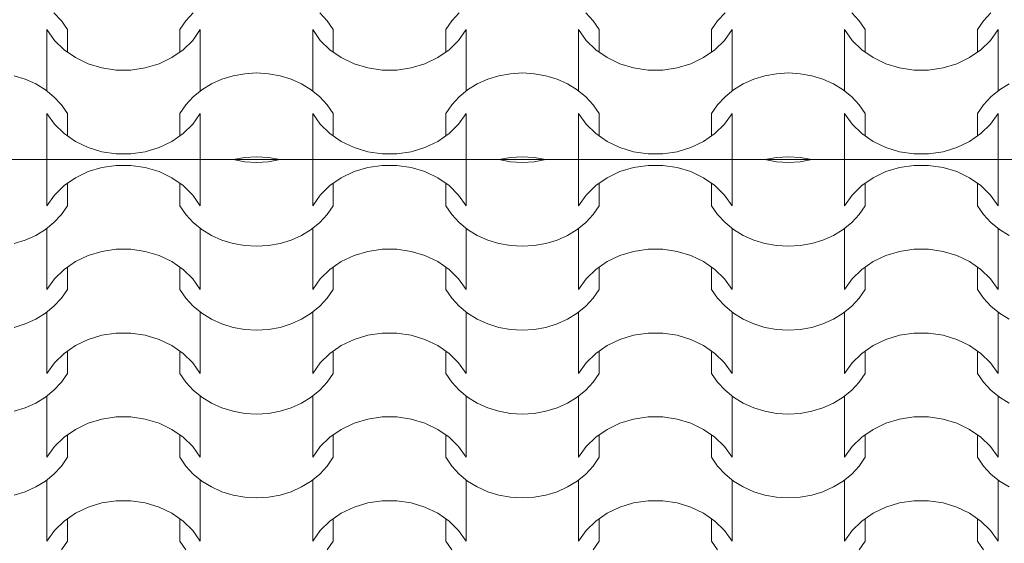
# Model space of a CAD drawing. Extents: x -631805 to -376315, y -40155 to 84873.
# Tile 246 of 256: x -487481 to -485976, y 68446 to 69245. Entities that reach past the tile are written whole.
import ezdxf

# ---------------------------------------------------------------- set-up
doc = ezdxf.new("R2010")
doc.units = 0
doc.header["$MEASUREMENT"] = 0
doc.linetypes.add('Dashed', pattern=[564.444447, 282.222223, -282.222223])
doc.layers.add('arch wypelnienia_Nr_Pióra__102', color=252, linetype='Continuous', lineweight=9)
doc.layers.add('INWENT.ŚCIANY_Nr_Pióra__21', color=252, linetype='Continuous', lineweight=9)

# ---------------------------------------------------------------- blocks, each defined once
blk = doc.blocks.new('*X879')
at = {"layer": 'arch wypelnienia_Nr_Pióra__102', "linetype": 'Continuous'}
for p, q in [((-489137.8, 133504.5), (-489137.8, 133434.2)), ((-489137.8, 133504.5), (-489137.8, 133453.3)), ((-489074.7, 133486.2), (-489053.7, 133492.6)), ((-489053.7, 133492.6), (-489031.7, 133495.8)), ((-489031.7, 133495.8), (-489020.5, 133495.8)), ((-489020.5, 133495.8), (-489009.3, 133495.8)), ((-489009.3, 133495.8), (-488987.3, 133492.6)), ((-488987.3, 133492.6), (-488966.3, 133486.2)), ((-488903.2, 133504.5), (-488903.2, 133434.2)), ((-488903.2, 133504.5), (-488903.2, 133453.3)), ((-488835.4, 133501.3), (-488853.2, 133504.5)), ((-488853.2, 133504.5), (-488853.2, 133504.5)), ((-488817.3, 133500.2), (-488835.4, 133501.3)), ((-488799.2, 133501.3), (-488817.3, 133500.2)), ((-488781.4, 133504.5), (-488799.2, 133501.3)), ((-488781.4, 133504.5), (-488781.4, 133504.5)), ((-488731.4, 133504.5), (-488731.4, 133434.2)), ((-488731.4, 133504.5), (-488731.4, 133453.3)), ((-488668.3, 133486.2), (-488647.3, 133492.6)), ((-488647.3, 133492.6), (-488625.3, 133495.8)), ((-488625.3, 133495.8), (-488614.1, 133495.8)), ((-488614.1, 133495.8), (-488602.9, 133495.8)), ((-488602.9, 133495.8), (-488580.9, 133492.6)), ((-488580.9, 133492.6), (-488559.9, 133486.2)), ((-488496.8, 133504.5), (-488496.8, 133434.2)), ((-488496.8, 133504.5), (-488496.8, 133453.3)), ((-488429, 133501.3), (-488446.8, 133504.5)), ((-488446.8, 133504.5), (-488446.8, 133504.5)), ((-488410.9, 133500.2), (-488429, 133501.3)), ((-488392.8, 133501.3), (-488410.9, 133500.2)), ((-488375, 133504.5), (-488392.8, 133501.3)), ((-488375, 133504.5), (-488375, 133504.5)), ((-488325, 133504.5), (-488325, 133434.2)), ((-488325, 133504.5), (-488325, 133453.3)), ((-488261.9, 133486.2), (-488240.9, 133492.6)), ((-488240.9, 133492.6), (-488218.9, 133495.8)), ((-488218.9, 133495.8), (-488207.7, 133495.8)), ((-488207.7, 133495.8), (-488196.5, 133495.8)), ((-488196.5, 133495.8), (-488174.5, 133492.6)), ((-488174.5, 133492.6), (-488153.5, 133486.2)), ((-488090.4, 133504.5), (-488090.4, 133434.2)), ((-488090.4, 133504.5), (-488090.4, 133453.3)), ((-488022.6, 133501.3), (-488040.4, 133504.5)), ((-488040.4, 133504.5), (-488040.4, 133504.5)), ((-488004.5, 133500.2), (-488022.6, 133501.3)), ((-487986.4, 133501.3), (-488004.5, 133500.2)), ((-487968.6, 133504.5), (-487986.4, 133501.3)), ((-487968.6, 133504.5), (-487968.6, 133504.5)), ((-487918.6, 133504.5), (-487918.6, 133434.2)), ((-487918.6, 133504.5), (-487918.6, 133453.3)), ((-487855.5, 133486.2), (-487834.5, 133492.6)), ((-487834.5, 133492.6), (-487812.5, 133495.8)), ((-487812.5, 133495.8), (-487801.3, 133495.8)), ((-487801.3, 133495.8), (-487790.1, 133495.8)), ((-487790.1, 133495.8), (-487768.1, 133492.6)), ((-487768.1, 133492.6), (-487747.1, 133486.2)), ((-487684, 133504.5), (-487684, 133434.2)), ((-487684, 133504.5), (-487684, 133453.3)), ((-489094.2, 133476.8), (-489074.7, 133486.2)), ((-488966.3, 133486.2), (-488946.8, 133476.8)), ((-488687.8, 133476.8), (-488668.3, 133486.2)), ((-488559.9, 133486.2), (-488540.4, 133476.8)), ((-488281.4, 133476.8), (-488261.9, 133486.2)), ((-488153.5, 133486.2), (-488134, 133476.8)), ((-487875, 133476.8), (-487855.5, 133486.2)), ((-487747.1, 133486.2), (-487727.6, 133476.8)), ((-489126.2, 133450.5), (-489111.5, 133464.8)), ((-489111.5, 133464.8), (-489094.2, 133476.8)), ((-489106.4, 133468.4), (-489106.4, 133434.2)), ((-488946.8, 133476.8), (-488929.5, 133464.8)), ((-488934.6, 133468.4), (-488934.6, 133434.2)), ((-488929.5, 133464.8), (-488914.8, 133450.5)), ((-488719.8, 133450.5), (-488705.1, 133464.8)), ((-488705.1, 133464.8), (-488687.8, 133476.8)), ((-488700, 133468.4), (-488700, 133434.2)), ((-488540.4, 133476.8), (-488523.1, 133464.8)), ((-488528.2, 133468.4), (-488528.2, 133434.2)), ((-488523.1, 133464.8), (-488508.4, 133450.5)), ((-488313.4, 133450.5), (-488298.7, 133464.8)), ((-488298.7, 133464.8), (-488281.4, 133476.8)), ((-488293.6, 133468.4), (-488293.6, 133434.2)), ((-488134, 133476.8), (-488116.7, 133464.8)), ((-488121.8, 133468.4), (-488121.8, 133434.2)), ((-488116.7, 133464.8), (-488102, 133450.5)), ((-487907, 133450.5), (-487892.3, 133464.8)), ((-487892.3, 133464.8), (-487875, 133476.8)), ((-487887.2, 133468.4), (-487887.2, 133434.2)), ((-487727.6, 133476.8), (-487710.3, 133464.8)), ((-487715.4, 133468.4), (-487715.4, 133434.2)), ((-487710.3, 133464.8), (-487695.6, 133450.5)), ((-489137.8, 133434.2), (-489126.2, 133450.5)), ((-488914.8, 133450.5), (-488903.2, 133434.2)), ((-488731.4, 133434.2), (-488719.8, 133450.5)), ((-488508.4, 133450.5), (-488496.8, 133434.2)), ((-488325, 133434.2), (-488313.4, 133450.5)), ((-488102, 133450.5), (-488090.4, 133434.2)), ((-487918.6, 133434.2), (-487907, 133450.5)), ((-487695.6, 133450.5), (-487684, 133434.2)), ((-489106.4, 133434.2), (-489115.6, 133420.8)), ((-488925.4, 133420.8), (-488934.6, 133434.2)), ((-488700, 133434.2), (-488709.2, 133420.8)), ((-488519, 133420.8), (-488528.2, 133434.2)), ((-488293.6, 133434.2), (-488302.8, 133420.8)), ((-488112.6, 133420.8), (-488121.8, 133434.2)), ((-487887.2, 133434.2), (-487896.4, 133420.8)), ((-487706.2, 133420.8), (-487715.4, 133434.2)), ((-489115.6, 133420.8), (-489126.9, 133408.7)), ((-488914.1, 133408.7), (-488925.4, 133420.8)), ((-488709.2, 133420.8), (-488720.5, 133408.7)), ((-488507.7, 133408.7), (-488519, 133420.8)), ((-488302.8, 133420.8), (-488314.1, 133408.7)), ((-488101.3, 133408.7), (-488112.6, 133420.8)), ((-487896.4, 133420.8), (-487907.7, 133408.7)), ((-487694.9, 133408.7), (-487706.2, 133420.8)), ((-489126.9, 133408.7), (-489140, 133398)), ((-488901, 133398), (-488914.1, 133408.7)), ((-488720.5, 133408.7), (-488733.6, 133398)), ((-488494.6, 133398), (-488507.7, 133408.7)), ((-488314.1, 133408.7), (-488327.2, 133398)), ((-488088.2, 133398), (-488101.3, 133408.7)), ((-487907.7, 133408.7), (-487920.8, 133398)), ((-487681.8, 133398), (-487694.9, 133408.7)), ((-489154.7, 133388.9), (-489170.8, 133381.7)), ((-489140, 133398), (-489154.7, 133388.9)), ((-489137.8, 133399.6), (-489137.8, 133325.2)), ((-488903.2, 133399.6), (-488903.2, 133325.2)), ((-488886.3, 133388.9), (-488901, 133398)), ((-488870.2, 133381.7), (-488886.3, 133388.9)), ((-488748.3, 133388.9), (-488764.4, 133381.7)), ((-488733.6, 133398), (-488748.3, 133388.9)), ((-488731.4, 133399.6), (-488731.4, 133325.2)), ((-488496.8, 133399.6), (-488496.8, 133325.2)), ((-488479.9, 133388.9), (-488494.6, 133398)), ((-488463.8, 133381.7), (-488479.9, 133388.9)), ((-488341.9, 133388.9), (-488358, 133381.7)), ((-488327.2, 133398), (-488341.9, 133388.9)), ((-488325, 133399.6), (-488325, 133325.2)), ((-488090.4, 133399.6), (-488090.4, 133325.2)), ((-488073.5, 133388.9), (-488088.2, 133398)), ((-488057.4, 133381.7), (-488073.5, 133388.9)), ((-487935.5, 133388.9), (-487951.6, 133381.7)), ((-487920.8, 133398), (-487935.5, 133388.9)), ((-487918.6, 133399.6), (-487918.6, 133325.2)), ((-487684, 133399.6), (-487684, 133325.2)), ((-487667.1, 133388.9), (-487681.8, 133398)), ((-489170.8, 133381.7), (-489187.8, 133376.5)), ((-489137.8, 133380.5), (-489137.8, 133306.1)), ((-488903.2, 133380.5), (-488903.2, 133306.1)), ((-488853.2, 133376.5), (-488870.2, 133381.7)), ((-488835.4, 133373.3), (-488853.2, 133376.5)), ((-488817.3, 133372.2), (-488835.4, 133373.3)), ((-488799.2, 133373.3), (-488817.3, 133372.2)), ((-488781.4, 133376.5), (-488799.2, 133373.3)), ((-488764.4, 133381.7), (-488781.4, 133376.5)), ((-488731.4, 133380.5), (-488731.4, 133306.1)), ((-488496.8, 133380.5), (-488496.8, 133306.1)), ((-488446.8, 133376.5), (-488463.8, 133381.7)), ((-488429, 133373.3), (-488446.8, 133376.5)), ((-488410.9, 133372.2), (-488429, 133373.3)), ((-488392.8, 133373.3), (-488410.9, 133372.2)), ((-488375, 133376.5), (-488392.8, 133373.3)), ((-488358, 133381.7), (-488375, 133376.5)), ((-488325, 133380.5), (-488325, 133306.1)), ((-488090.4, 133380.5), (-488090.4, 133306.1)), ((-488040.4, 133376.5), (-488057.4, 133381.7)), ((-488022.6, 133373.3), (-488040.4, 133376.5)), ((-488004.5, 133372.2), (-488022.6, 133373.3)), ((-487986.4, 133373.3), (-488004.5, 133372.2)), ((-487968.6, 133376.5), (-487986.4, 133373.3)), ((-487951.6, 133381.7), (-487968.6, 133376.5)), ((-487918.6, 133380.5), (-487918.6, 133306.1)), ((-487684, 133380.5), (-487684, 133306.1)), ((-489094.2, 133348.8), (-489074.7, 133358.1)), ((-489074.7, 133358.1), (-489053.7, 133364.5)), ((-489053.7, 133364.5), (-489031.7, 133367.7)), ((-489031.7, 133367.7), (-489020.5, 133367.7)), ((-489020.5, 133367.7), (-489009.3, 133367.7)), ((-489009.3, 133367.7), (-488987.3, 133364.5)), ((-488987.3, 133364.5), (-488966.3, 133358.1)), ((-488966.3, 133358.1), (-488946.8, 133348.8)), ((-488687.8, 133348.8), (-488668.3, 133358.1)), ((-488668.3, 133358.1), (-488647.3, 133364.5)), ((-488647.3, 133364.5), (-488625.3, 133367.7)), ((-488625.3, 133367.7), (-488614.1, 133367.7)), ((-488614.1, 133367.7), (-488602.9, 133367.7)), ((-488602.9, 133367.7), (-488580.9, 133364.5)), ((-488580.9, 133364.5), (-488559.9, 133358.1)), ((-488559.9, 133358.1), (-488540.4, 133348.8)), ((-488281.4, 133348.8), (-488261.9, 133358.1)), ((-488261.9, 133358.1), (-488240.9, 133364.5)), ((-488240.9, 133364.5), (-488218.9, 133367.7)), ((-488218.9, 133367.7), (-488207.7, 133367.7)), ((-488207.7, 133367.7), (-488196.5, 133367.7)), ((-488196.5, 133367.7), (-488174.5, 133364.5)), ((-488174.5, 133364.5), (-488153.5, 133358.1)), ((-488153.5, 133358.1), (-488134, 133348.8)), ((-487875, 133348.8), (-487855.5, 133358.1)), ((-487855.5, 133358.1), (-487834.5, 133364.5)), ((-487834.5, 133364.5), (-487812.5, 133367.7)), ((-487812.5, 133367.7), (-487801.3, 133367.7)), ((-487801.3, 133367.7), (-487790.1, 133367.7)), ((-487790.1, 133367.7), (-487768.1, 133364.5)), ((-487768.1, 133364.5), (-487747.1, 133358.1)), ((-487747.1, 133358.1), (-487727.6, 133348.8)), ((-489111.5, 133336.8), (-489094.2, 133348.8)), ((-488946.8, 133348.8), (-488929.5, 133336.8)), ((-488705.1, 133336.8), (-488687.8, 133348.8)), ((-488540.4, 133348.8), (-488523.1, 133336.8)), ((-488298.7, 133336.8), (-488281.4, 133348.8)), ((-488134, 133348.8), (-488116.7, 133336.8)), ((-487892.3, 133336.8), (-487875, 133348.8)), ((-487727.6, 133348.8), (-487710.3, 133336.8)), ((-489126.2, 133322.4), (-489111.5, 133336.8)), ((-489106.4, 133340.3), (-489106.4, 133306.1)), ((-488934.6, 133340.3), (-488934.6, 133306.1)), ((-488929.5, 133336.8), (-488914.8, 133322.4)), ((-488719.8, 133322.4), (-488705.1, 133336.8)), ((-488700, 133340.3), (-488700, 133306.1)), ((-488528.2, 133340.3), (-488528.2, 133306.1)), ((-488523.1, 133336.8), (-488508.4, 133322.4)), ((-488313.4, 133322.4), (-488298.7, 133336.8)), ((-488293.6, 133340.3), (-488293.6, 133306.1)), ((-488121.8, 133340.3), (-488121.8, 133306.1)), ((-488116.7, 133336.8), (-488102, 133322.4)), ((-487907, 133322.4), (-487892.3, 133336.8)), ((-487887.2, 133340.3), (-487887.2, 133306.1)), ((-487715.4, 133340.3), (-487715.4, 133306.1)), ((-487710.3, 133336.8), (-487695.6, 133322.4)), ((-489137.8, 133306.1), (-489126.2, 133322.4)), ((-488914.8, 133322.4), (-488903.2, 133306.1)), ((-488731.4, 133306.1), (-488719.8, 133322.4)), ((-488508.4, 133322.4), (-488496.8, 133306.1)), ((-488325, 133306.1), (-488313.4, 133322.4)), ((-488102, 133322.4), (-488090.4, 133306.1)), ((-487918.6, 133306.1), (-487907, 133322.4)), ((-487695.6, 133322.4), (-487684, 133306.1)), ((-489106.4, 133306.1), (-489115.6, 133292.8)), ((-488925.4, 133292.8), (-488934.6, 133306.1)), ((-488700, 133306.1), (-488709.2, 133292.8)), ((-488519, 133292.8), (-488528.2, 133306.1)), ((-488293.6, 133306.1), (-488302.8, 133292.8)), ((-488112.6, 133292.8), (-488121.8, 133306.1)), ((-487887.2, 133306.1), (-487896.4, 133292.8)), ((-487706.2, 133292.8), (-487715.4, 133306.1)), ((-489115.6, 133292.8), (-489126.9, 133280.6)), ((-488914.1, 133280.6), (-488925.4, 133292.8)), ((-488709.2, 133292.8), (-488720.5, 133280.6)), ((-488507.7, 133280.6), (-488519, 133292.8)), ((-488302.8, 133292.8), (-488314.1, 133280.6)), ((-488101.3, 133280.6), (-488112.6, 133292.8)), ((-487896.4, 133292.8), (-487907.7, 133280.6)), ((-487694.9, 133280.6), (-487706.2, 133292.8)), ((-489140, 133269.9), (-489154.7, 133260.9)), ((-489126.9, 133280.6), (-489140, 133269.9)), ((-489137.8, 133271.5), (-489137.8, 133197.1)), ((-488901, 133269.9), (-488914.1, 133280.6)), ((-488903.2, 133271.5), (-488903.2, 133197.1)), ((-488886.3, 133260.9), (-488901, 133269.9)), ((-488733.6, 133269.9), (-488748.3, 133260.9)), ((-488720.5, 133280.6), (-488733.6, 133269.9)), ((-488731.4, 133271.5), (-488731.4, 133197.1)), ((-488494.6, 133269.9), (-488507.7, 133280.6)), ((-488496.8, 133271.5), (-488496.8, 133197.1)), ((-488479.9, 133260.9), (-488494.6, 133269.9)), ((-488327.2, 133269.9), (-488341.9, 133260.9)), ((-488314.1, 133280.6), (-488327.2, 133269.9)), ((-488325, 133271.5), (-488325, 133197.1)), ((-488088.2, 133269.9), (-488101.3, 133280.6)), ((-488090.4, 133271.5), (-488090.4, 133197.1)), ((-488073.5, 133260.9), (-488088.2, 133269.9)), ((-487920.8, 133269.9), (-487935.5, 133260.9)), ((-487907.7, 133280.6), (-487920.8, 133269.9)), ((-487918.6, 133271.5), (-487918.6, 133197.1)), ((-487681.8, 133269.9), (-487694.9, 133280.6)), ((-487684, 133271.5), (-487684, 133197.1)), ((-487667.1, 133260.9), (-487681.8, 133269.9)), ((-489170.8, 133253.6), (-489187.8, 133248.4)), ((-489154.7, 133260.9), (-489170.8, 133253.6)), ((-489137.8, 133252.4), (-489137.8, 133178)), ((-488903.2, 133252.4), (-488903.2, 133178)), ((-488870.2, 133253.6), (-488886.3, 133260.9)), ((-488853.2, 133248.4), (-488870.2, 133253.6)), ((-488764.4, 133253.6), (-488781.4, 133248.4)), ((-488748.3, 133260.9), (-488764.4, 133253.6)), ((-488731.4, 133252.4), (-488731.4, 133178)), ((-488496.8, 133252.4), (-488496.8, 133178)), ((-488463.8, 133253.6), (-488479.9, 133260.9)), ((-488446.8, 133248.4), (-488463.8, 133253.6)), ((-488358, 133253.6), (-488375, 133248.4)), ((-488341.9, 133260.9), (-488358, 133253.6)), ((-488325, 133252.4), (-488325, 133178)), ((-488090.4, 133252.4), (-488090.4, 133178)), ((-488057.4, 133253.6), (-488073.5, 133260.9)), ((-488040.4, 133248.4), (-488057.4, 133253.6)), ((-487951.6, 133253.6), (-487968.6, 133248.4)), ((-487935.5, 133260.9), (-487951.6, 133253.6)), ((-487918.6, 133252.4), (-487918.6, 133178)), ((-487684, 133252.4), (-487684, 133178)), ((-489074.7, 133230), (-489053.7, 133236.4)), ((-489053.7, 133236.4), (-489031.7, 133239.6)), ((-489031.7, 133239.6), (-489020.5, 133239.6)), ((-489020.5, 133239.6), (-489009.3, 133239.6)), ((-489009.3, 133239.6), (-488987.3, 133236.4)), ((-488987.3, 133236.4), (-488966.3, 133230)), ((-488835.4, 133245.2), (-488853.2, 133248.4)), ((-488817.3, 133244.1), (-488835.4, 133245.2)), ((-488799.2, 133245.2), (-488817.3, 133244.1)), ((-488781.4, 133248.4), (-488799.2, 133245.2)), ((-488668.3, 133230), (-488647.3, 133236.4)), ((-488647.3, 133236.4), (-488625.3, 133239.6)), ((-488625.3, 133239.6), (-488614.1, 133239.6)), ((-488614.1, 133239.6), (-488602.9, 133239.6)), ((-488602.9, 133239.6), (-488580.9, 133236.4)), ((-488580.9, 133236.4), (-488559.9, 133230)), ((-488429, 133245.2), (-488446.8, 133248.4)), ((-488410.9, 133244.1), (-488429, 133245.2)), ((-488392.8, 133245.2), (-488410.9, 133244.1)), ((-488375, 133248.4), (-488392.8, 133245.2)), ((-488261.9, 133230), (-488240.9, 133236.4)), ((-488240.9, 133236.4), (-488218.9, 133239.6)), ((-488218.9, 133239.6), (-488207.7, 133239.6)), ((-488207.7, 133239.6), (-488196.5, 133239.6)), ((-488196.5, 133239.6), (-488174.5, 133236.4)), ((-488174.5, 133236.4), (-488153.5, 133230)), ((-488022.6, 133245.2), (-488040.4, 133248.4)), ((-488004.5, 133244.1), (-488022.6, 133245.2)), ((-487986.4, 133245.2), (-488004.5, 133244.1)), ((-487968.6, 133248.4), (-487986.4, 133245.2)), ((-487855.5, 133230), (-487834.5, 133236.4)), ((-487834.5, 133236.4), (-487812.5, 133239.6)), ((-487812.5, 133239.6), (-487801.3, 133239.6)), ((-487801.3, 133239.6), (-487790.1, 133239.6)), ((-487790.1, 133239.6), (-487768.1, 133236.4)), ((-487768.1, 133236.4), (-487747.1, 133230)), ((-489094.2, 133220.7), (-489074.7, 133230)), ((-488966.3, 133230), (-488946.8, 133220.7)), ((-488687.8, 133220.7), (-488668.3, 133230)), ((-488559.9, 133230), (-488540.4, 133220.7)), ((-488281.4, 133220.7), (-488261.9, 133230)), ((-488153.5, 133230), (-488134, 133220.7)), ((-487875, 133220.7), (-487855.5, 133230)), ((-487747.1, 133230), (-487727.6, 133220.7)), ((-489126.2, 133194.3), (-489111.5, 133208.7)), ((-489111.5, 133208.7), (-489094.2, 133220.7)), ((-489106.4, 133212.2), (-489106.4, 133178)), ((-488946.8, 133220.7), (-488929.5, 133208.7)), ((-488934.6, 133212.2), (-488934.6, 133178)), ((-488929.5, 133208.7), (-488914.8, 133194.3)), ((-488719.8, 133194.3), (-488705.1, 133208.7)), ((-488705.1, 133208.7), (-488687.8, 133220.7)), ((-488700, 133212.2), (-488700, 133178)), ((-488540.4, 133220.7), (-488523.1, 133208.7)), ((-488528.2, 133212.2), (-488528.2, 133178)), ((-488523.1, 133208.7), (-488508.4, 133194.3)), ((-488313.4, 133194.3), (-488298.7, 133208.7)), ((-488298.7, 133208.7), (-488281.4, 133220.7)), ((-488293.6, 133212.2), (-488293.6, 133178)), ((-488134, 133220.7), (-488116.7, 133208.7)), ((-488121.8, 133212.2), (-488121.8, 133178)), ((-488116.7, 133208.7), (-488102, 133194.3)), ((-487907, 133194.3), (-487892.3, 133208.7)), ((-487892.3, 133208.7), (-487875, 133220.7)), ((-487887.2, 133212.2), (-487887.2, 133178)), ((-487727.6, 133220.7), (-487710.3, 133208.7)), ((-487715.4, 133212.2), (-487715.4, 133178)), ((-487710.3, 133208.7), (-487695.6, 133194.3)), ((-489137.8, 133178), (-489126.2, 133194.3)), ((-488914.8, 133194.3), (-488903.2, 133178)), ((-488731.4, 133178), (-488719.8, 133194.3)), ((-488508.4, 133194.3), (-488496.8, 133178)), ((-488325, 133178), (-488313.4, 133194.3)), ((-488102, 133194.3), (-488090.4, 133178)), ((-487918.6, 133178), (-487907, 133194.3)), ((-487695.6, 133194.3), (-487684, 133178)), ((-489106.4, 133178), (-489115.6, 133164.7)), ((-488925.4, 133164.7), (-488934.6, 133178)), ((-488700, 133178), (-488709.2, 133164.7)), ((-488519, 133164.7), (-488528.2, 133178)), ((-488293.6, 133178), (-488302.8, 133164.7)), ((-488112.6, 133164.7), (-488121.8, 133178)), ((-487887.2, 133178), (-487896.4, 133164.7)), ((-487706.2, 133164.7), (-487715.4, 133178)), ((-489115.6, 133164.7), (-489126.9, 133152.5)), ((-488914.1, 133152.5), (-488925.4, 133164.7)), ((-488709.2, 133164.7), (-488720.5, 133152.5)), ((-488507.7, 133152.5), (-488519, 133164.7)), ((-488302.8, 133164.7), (-488314.1, 133152.5)), ((-488101.3, 133152.5), (-488112.6, 133164.7)), ((-487896.4, 133164.7), (-487907.7, 133152.5)), ((-487694.9, 133152.5), (-487706.2, 133164.7)), ((-489126.9, 133152.5), (-489140, 133141.8)), ((-488901, 133141.8), (-488914.1, 133152.5)), ((-488720.5, 133152.5), (-488733.6, 133141.8)), ((-488494.6, 133141.8), (-488507.7, 133152.5)), ((-488314.1, 133152.5), (-488327.2, 133141.8)), ((-488088.2, 133141.8), (-488101.3, 133152.5)), ((-487907.7, 133152.5), (-487920.8, 133141.8)), ((-487681.8, 133141.8), (-487694.9, 133152.5)), ((-489154.7, 133132.8), (-489170.8, 133125.6)), ((-489140, 133141.8), (-489154.7, 133132.8)), ((-489137.8, 133143.4), (-489137.8, 133069)), ((-488903.2, 133143.4), (-488903.2, 133069)), ((-488886.3, 133132.8), (-488901, 133141.8)), ((-488870.2, 133125.6), (-488886.3, 133132.8)), ((-488748.3, 133132.8), (-488764.4, 133125.6)), ((-488733.6, 133141.8), (-488748.3, 133132.8)), ((-488731.4, 133143.4), (-488731.4, 133069)), ((-488496.8, 133143.4), (-488496.8, 133069)), ((-488479.9, 133132.8), (-488494.6, 133141.8)), ((-488463.8, 133125.6), (-488479.9, 133132.8)), ((-488341.9, 133132.8), (-488358, 133125.6)), ((-488327.2, 133141.8), (-488341.9, 133132.8)), ((-488325, 133143.4), (-488325, 133069)), ((-488090.4, 133143.4), (-488090.4, 133069)), ((-488073.5, 133132.8), (-488088.2, 133141.8)), ((-488057.4, 133125.6), (-488073.5, 133132.8)), ((-487935.5, 133132.8), (-487951.6, 133125.6)), ((-487920.8, 133141.8), (-487935.5, 133132.8)), ((-487918.6, 133143.4), (-487918.6, 133069)), ((-487684, 133143.4), (-487684, 133069)), ((-487667.1, 133132.8), (-487681.8, 133141.8)), ((-489170.8, 133125.6), (-489187.8, 133120.3)), ((-489137.8, 133124.3), (-489137.8, 133050)), ((-488903.2, 133124.3), (-488903.2, 133050)), ((-488853.2, 133120.3), (-488870.2, 133125.6)), ((-488835.4, 133117.1), (-488853.2, 133120.3)), ((-488817.3, 133116), (-488835.4, 133117.1)), ((-488799.2, 133117.1), (-488817.3, 133116)), ((-488781.4, 133120.3), (-488799.2, 133117.1)), ((-488764.4, 133125.6), (-488781.4, 133120.3)), ((-488731.4, 133124.3), (-488731.4, 133050)), ((-488496.8, 133124.3), (-488496.8, 133050)), ((-488446.8, 133120.3), (-488463.8, 133125.6)), ((-488429, 133117.1), (-488446.8, 133120.3)), ((-488410.9, 133116), (-488429, 133117.1)), ((-488392.8, 133117.1), (-488410.9, 133116)), ((-488375, 133120.3), (-488392.8, 133117.1)), ((-488358, 133125.6), (-488375, 133120.3)), ((-488325, 133124.3), (-488325, 133050)), ((-488090.4, 133124.3), (-488090.4, 133050)), ((-488040.4, 133120.3), (-488057.4, 133125.6)), ((-488022.6, 133117.1), (-488040.4, 133120.3)), ((-488004.5, 133116), (-488022.6, 133117.1)), ((-487986.4, 133117.1), (-488004.5, 133116)), ((-487968.6, 133120.3), (-487986.4, 133117.1)), ((-487951.6, 133125.6), (-487968.6, 133120.3)), ((-487918.6, 133124.3), (-487918.6, 133050)), ((-487684, 133124.3), (-487684, 133050)), ((-489094.2, 133092.6), (-489074.7, 133102)), ((-489074.7, 133102), (-489053.7, 133108.3)), ((-489053.7, 133108.3), (-489031.7, 133111.6)), ((-489031.7, 133111.6), (-489020.5, 133111.6)), ((-489020.5, 133111.6), (-489009.3, 133111.6)), ((-489009.3, 133111.6), (-488987.3, 133108.3)), ((-488987.3, 133108.3), (-488966.3, 133102)), ((-488966.3, 133102), (-488946.8, 133092.6)), ((-488687.8, 133092.6), (-488668.3, 133102)), ((-488668.3, 133102), (-488647.3, 133108.3)), ((-488647.3, 133108.3), (-488625.3, 133111.6)), ((-488625.3, 133111.6), (-488614.1, 133111.6)), ((-488614.1, 133111.6), (-488602.9, 133111.6)), ((-488602.9, 133111.6), (-488580.9, 133108.3)), ((-488580.9, 133108.3), (-488559.9, 133102)), ((-488559.9, 133102), (-488540.4, 133092.6)), ((-488281.4, 133092.6), (-488261.9, 133102)), ((-488261.9, 133102), (-488240.9, 133108.3)), ((-488240.9, 133108.3), (-488218.9, 133111.6)), ((-488218.9, 133111.6), (-488207.7, 133111.6)), ((-488207.7, 133111.6), (-488196.5, 133111.6)), ((-488196.5, 133111.6), (-488174.5, 133108.3)), ((-488174.5, 133108.3), (-488153.5, 133102)), ((-488153.5, 133102), (-488134, 133092.6)), ((-487875, 133092.6), (-487855.5, 133102)), ((-487855.5, 133102), (-487834.5, 133108.3)), ((-487834.5, 133108.3), (-487812.5, 133111.6)), ((-487812.5, 133111.6), (-487801.3, 133111.6)), ((-487801.3, 133111.6), (-487790.1, 133111.6)), ((-487790.1, 133111.6), (-487768.1, 133108.3)), ((-487768.1, 133108.3), (-487747.1, 133102)), ((-487747.1, 133102), (-487727.6, 133092.6)), ((-489111.5, 133080.6), (-489094.2, 133092.6)), ((-488946.8, 133092.6), (-488929.5, 133080.6)), ((-488705.1, 133080.6), (-488687.8, 133092.6)), ((-488540.4, 133092.6), (-488523.1, 133080.6)), ((-488298.7, 133080.6), (-488281.4, 133092.6)), ((-488134, 133092.6), (-488116.7, 133080.6)), ((-487892.3, 133080.6), (-487875, 133092.6)), ((-487727.6, 133092.6), (-487710.3, 133080.6)), ((-489126.2, 133066.3), (-489111.5, 133080.6)), ((-489106.4, 133084.2), (-489106.4, 133050)), ((-488934.6, 133084.2), (-488934.6, 133050)), ((-488929.5, 133080.6), (-488914.8, 133066.3)), ((-488719.8, 133066.3), (-488705.1, 133080.6)), ((-488700, 133084.2), (-488700, 133050)), ((-488528.2, 133084.2), (-488528.2, 133050)), ((-488523.1, 133080.6), (-488508.4, 133066.3)), ((-488313.4, 133066.3), (-488298.7, 133080.6)), ((-488293.6, 133084.2), (-488293.6, 133050)), ((-488121.8, 133084.2), (-488121.8, 133050)), ((-488116.7, 133080.6), (-488102, 133066.3)), ((-487907, 133066.3), (-487892.3, 133080.6)), ((-487887.2, 133084.2), (-487887.2, 133050)), ((-487715.4, 133084.2), (-487715.4, 133050)), ((-487710.3, 133080.6), (-487695.6, 133066.3)), ((-489137.8, 133050), (-489126.2, 133066.3)), ((-488914.8, 133066.3), (-488903.2, 133050)), ((-488731.4, 133050), (-488719.8, 133066.3)), ((-488508.4, 133066.3), (-488496.8, 133050)), ((-488325, 133050), (-488313.4, 133066.3)), ((-488102, 133066.3), (-488090.4, 133050)), ((-487918.6, 133050), (-487907, 133066.3)), ((-487695.6, 133066.3), (-487684, 133050)), ((-489106.4, 133050), (-489115.6, 133036.6)), ((-488925.4, 133036.6), (-488934.6, 133050)), ((-488700, 133050), (-488709.2, 133036.6)), ((-488519, 133036.6), (-488528.2, 133050)), ((-488293.6, 133050), (-488302.8, 133036.6)), ((-488112.6, 133036.6), (-488121.8, 133050)), ((-487887.2, 133050), (-487896.4, 133036.6)), ((-487706.2, 133036.6), (-487715.4, 133050)), ((-489115.6, 133036.6), (-489126.9, 133024.5)), ((-488914.1, 133024.5), (-488925.4, 133036.6)), ((-488709.2, 133036.6), (-488720.5, 133024.5)), ((-488507.7, 133024.5), (-488519, 133036.6)), ((-488302.8, 133036.6), (-488314.1, 133024.5)), ((-488101.3, 133024.5), (-488112.6, 133036.6)), ((-487896.4, 133036.6), (-487907.7, 133024.5)), ((-487694.9, 133024.5), (-487706.2, 133036.6)), ((-489140, 133013.8), (-489154.7, 133004.7)), ((-489126.9, 133024.5), (-489140, 133013.8)), ((-489137.8, 133015.3), (-489137.8, 132941)), ((-488901, 133013.8), (-488914.1, 133024.5)), ((-488903.2, 133015.3), (-488903.2, 132941)), ((-488886.3, 133004.7), (-488901, 133013.8)), ((-488733.6, 133013.8), (-488748.3, 133004.7)), ((-488720.5, 133024.5), (-488733.6, 133013.8)), ((-488731.4, 133015.3), (-488731.4, 132941)), ((-488494.6, 133013.8), (-488507.7, 133024.5)), ((-488496.8, 133015.3), (-488496.8, 132941)), ((-488479.9, 133004.7), (-488494.6, 133013.8)), ((-488327.2, 133013.8), (-488341.9, 133004.7)), ((-488314.1, 133024.5), (-488327.2, 133013.8)), ((-488325, 133015.3), (-488325, 132941)), ((-488088.2, 133013.8), (-488101.3, 133024.5)), ((-488090.4, 133015.3), (-488090.4, 132941)), ((-488073.5, 133004.7), (-488088.2, 133013.8)), ((-487920.8, 133013.8), (-487935.5, 133004.7)), ((-487907.7, 133024.5), (-487920.8, 133013.8)), ((-487918.6, 133015.3), (-487918.6, 132941)), ((-487681.8, 133013.8), (-487694.9, 133024.5)), ((-487684, 133015.3), (-487684, 132941)), ((-487667.1, 133004.7), (-487681.8, 133013.8)), ((-489170.8, 132997.5), (-489187.8, 132992.2)), ((-489154.7, 133004.7), (-489170.8, 132997.5)), ((-489137.8, 132996.3), (-489137.8, 132921.9)), ((-488903.2, 132996.3), (-488903.2, 132921.9)), ((-488870.2, 132997.5), (-488886.3, 133004.7)), ((-488853.2, 132992.2), (-488870.2, 132997.5)), ((-488764.4, 132997.5), (-488781.4, 132992.2)), ((-488748.3, 133004.7), (-488764.4, 132997.5)), ((-488731.4, 132996.3), (-488731.4, 132921.9)), ((-488496.8, 132996.3), (-488496.8, 132921.9)), ((-488463.8, 132997.5), (-488479.9, 133004.7)), ((-488446.8, 132992.2), (-488463.8, 132997.5)), ((-488358, 132997.5), (-488375, 132992.2)), ((-488341.9, 133004.7), (-488358, 132997.5)), ((-488325, 132996.3), (-488325, 132921.9)), ((-488090.4, 132996.3), (-488090.4, 132921.9)), ((-488057.4, 132997.5), (-488073.5, 133004.7)), ((-488040.4, 132992.2), (-488057.4, 132997.5)), ((-487951.6, 132997.5), (-487968.6, 132992.2)), ((-487935.5, 133004.7), (-487951.6, 132997.5)), ((-487918.6, 132996.3), (-487918.6, 132921.9)), ((-487684, 132996.3), (-487684, 132921.9)), ((-489053.7, 132980.3), (-489031.7, 132983.5)), ((-489031.7, 132983.5), (-489020.5, 132983.5)), ((-489020.5, 132983.5), (-489009.3, 132983.5)), ((-489009.3, 132983.5), (-488987.3, 132980.3)), ((-488835.4, 132989), (-488853.2, 132992.2)), ((-488817.3, 132988), (-488835.4, 132989)), ((-488799.2, 132989), (-488817.3, 132988)), ((-488781.4, 132992.2), (-488799.2, 132989)), ((-488647.3, 132980.3), (-488625.3, 132983.5)), ((-488625.3, 132983.5), (-488614.1, 132983.5)), ((-488614.1, 132983.5), (-488602.9, 132983.5)), ((-488602.9, 132983.5), (-488580.9, 132980.3)), ((-488429, 132989), (-488446.8, 132992.2)), ((-488410.9, 132988), (-488429, 132989)), ((-488392.8, 132989), (-488410.9, 132988)), ((-488375, 132992.2), (-488392.8, 132989)), ((-488240.9, 132980.3), (-488218.9, 132983.5)), ((-488218.9, 132983.5), (-488207.7, 132983.5)), ((-488207.7, 132983.5), (-488196.5, 132983.5)), ((-488196.5, 132983.5), (-488174.5, 132980.3)), ((-488022.6, 132989), (-488040.4, 132992.2)), ((-488004.5, 132988), (-488022.6, 132989)), ((-487986.4, 132989), (-488004.5, 132988)), ((-487968.6, 132992.2), (-487986.4, 132989)), ((-487834.5, 132980.3), (-487812.5, 132983.5)), ((-487812.5, 132983.5), (-487801.3, 132983.5)), ((-487801.3, 132983.5), (-487790.1, 132983.5)), ((-487790.1, 132983.5), (-487768.1, 132980.3)), ((-489094.2, 132964.6), (-489074.7, 132973.9)), ((-489074.7, 132973.9), (-489053.7, 132980.3)), ((-488987.3, 132980.3), (-488966.3, 132973.9)), ((-488966.3, 132973.9), (-488946.8, 132964.6)), ((-488687.8, 132964.6), (-488668.3, 132973.9)), ((-488668.3, 132973.9), (-488647.3, 132980.3)), ((-488580.9, 132980.3), (-488559.9, 132973.9)), ((-488559.9, 132973.9), (-488540.4, 132964.6)), ((-488281.4, 132964.6), (-488261.9, 132973.9)), ((-488261.9, 132973.9), (-488240.9, 132980.3)), ((-488174.5, 132980.3), (-488153.5, 132973.9)), ((-488153.5, 132973.9), (-488134, 132964.6)), ((-487875, 132964.6), (-487855.5, 132973.9)), ((-487855.5, 132973.9), (-487834.5, 132980.3)), ((-487768.1, 132980.3), (-487747.1, 132973.9)), ((-487747.1, 132973.9), (-487727.6, 132964.6)), ((-489126.2, 132938.2), (-489111.5, 132952.5)), ((-489111.5, 132952.5), (-489094.2, 132964.6)), ((-489106.4, 132956.1), (-489106.4, 132921.9)), ((-488946.8, 132964.6), (-488929.5, 132952.5)), ((-488934.6, 132956.1), (-488934.6, 132921.9)), ((-488929.5, 132952.5), (-488914.8, 132938.2)), ((-488719.8, 132938.2), (-488705.1, 132952.5)), ((-488705.1, 132952.5), (-488687.8, 132964.6)), ((-488700, 132956.1), (-488700, 132921.9)), ((-488540.4, 132964.6), (-488523.1, 132952.5)), ((-488528.2, 132956.1), (-488528.2, 132921.9)), ((-488523.1, 132952.5), (-488508.4, 132938.2)), ((-488313.4, 132938.2), (-488298.7, 132952.5)), ((-488298.7, 132952.5), (-488281.4, 132964.6)), ((-488293.6, 132956.1), (-488293.6, 132921.9)), ((-488134, 132964.6), (-488116.7, 132952.5)), ((-488121.8, 132956.1), (-488121.8, 132921.9)), ((-488116.7, 132952.5), (-488102, 132938.2)), ((-487907, 132938.2), (-487892.3, 132952.5)), ((-487892.3, 132952.5), (-487875, 132964.6)), ((-487887.2, 132956.1), (-487887.2, 132921.9)), ((-487727.6, 132964.6), (-487710.3, 132952.5)), ((-487715.4, 132956.1), (-487715.4, 132921.9)), ((-487710.3, 132952.5), (-487695.6, 132938.2)), ((-489137.8, 132921.9), (-489126.2, 132938.2)), ((-488914.8, 132938.2), (-488903.2, 132921.9)), ((-488731.4, 132921.9), (-488719.8, 132938.2)), ((-488508.4, 132938.2), (-488496.8, 132921.9)), ((-488325, 132921.9), (-488313.4, 132938.2)), ((-488102, 132938.2), (-488090.4, 132921.9)), ((-487918.6, 132921.9), (-487907, 132938.2)), ((-487695.6, 132938.2), (-487684, 132921.9)), ((-489106.4, 132921.9), (-489115.6, 132908.6)), ((-488925.4, 132908.6), (-488934.6, 132921.9)), ((-488700, 132921.9), (-488709.2, 132908.6)), ((-488519, 132908.6), (-488528.2, 132921.9)), ((-488293.6, 132921.9), (-488302.8, 132908.6)), ((-488112.6, 132908.6), (-488121.8, 132921.9)), ((-487887.2, 132921.9), (-487896.4, 132908.6)), ((-487706.2, 132908.6), (-487715.4, 132921.9))]:
    blk.add_line(p, q, dxfattribs=at)
blk = doc.blocks.new('Wypełnienie_29')
at = {"layer": 'arch wypelnienia_Nr_Pióra__102', "linetype": 'Dashed'}
blk.add_blockref('*X879', (0, 0), dxfattribs=at)
blk = doc.blocks.new('*X885')
at = {"layer": 'arch wypelnienia_Nr_Pióra__102', "linetype": 'Continuous'}
for p, q in [((-489115.6, 133716.3), (-489126.9, 133728.5)), ((-488914.1, 133728.5), (-488925.4, 133716.3)), ((-488709.2, 133716.3), (-488720.5, 133728.5)), ((-488507.7, 133728.5), (-488519, 133716.3)), ((-488302.8, 133716.3), (-488314.1, 133728.5)), ((-488101.3, 133728.5), (-488112.6, 133716.3)), ((-487896.4, 133716.3), (-487907.7, 133728.5)), ((-487694.9, 133728.5), (-487706.2, 133716.3)), ((-489137.8, 133628.6), (-489137.8, 133703)), ((-489137.8, 133703), (-489126.2, 133686.7)), ((-489106.4, 133703), (-489115.6, 133716.3)), ((-489106.4, 133668.8), (-489106.4, 133703)), ((-488925.4, 133716.3), (-488934.6, 133703)), ((-488934.6, 133668.8), (-488934.6, 133703)), ((-488914.8, 133686.7), (-488903.2, 133703)), ((-488903.2, 133628.6), (-488903.2, 133703)), ((-488731.4, 133628.6), (-488731.4, 133703)), ((-488731.4, 133703), (-488719.8, 133686.7)), ((-488700, 133703), (-488709.2, 133716.3)), ((-488700, 133668.8), (-488700, 133703)), ((-488519, 133716.3), (-488528.2, 133703)), ((-488528.2, 133668.8), (-488528.2, 133703)), ((-488508.4, 133686.7), (-488496.8, 133703)), ((-488496.8, 133628.6), (-488496.8, 133703)), ((-488325, 133628.6), (-488325, 133703)), ((-488325, 133703), (-488313.4, 133686.7)), ((-488293.6, 133703), (-488302.8, 133716.3)), ((-488293.6, 133668.8), (-488293.6, 133703)), ((-488112.6, 133716.3), (-488121.8, 133703)), ((-488121.8, 133668.8), (-488121.8, 133703)), ((-488102, 133686.7), (-488090.4, 133703)), ((-488090.4, 133628.6), (-488090.4, 133703)), ((-487918.6, 133628.6), (-487918.6, 133703)), ((-487918.6, 133703), (-487907, 133686.7)), ((-487887.2, 133703), (-487896.4, 133716.3)), ((-487887.2, 133668.8), (-487887.2, 133703)), ((-487706.2, 133716.3), (-487715.4, 133703)), ((-487715.4, 133668.8), (-487715.4, 133703)), ((-487695.6, 133686.7), (-487684, 133703)), ((-487684, 133628.6), (-487684, 133703)), ((-489137.8, 133609.5), (-489137.8, 133683.9)), ((-489126.2, 133686.7), (-489111.5, 133672.3)), ((-488929.5, 133672.3), (-488914.8, 133686.7)), ((-488903.2, 133609.5), (-488903.2, 133683.9)), ((-488731.4, 133609.5), (-488731.4, 133683.9)), ((-488719.8, 133686.7), (-488705.1, 133672.3)), ((-488523.1, 133672.3), (-488508.4, 133686.7)), ((-488496.8, 133609.5), (-488496.8, 133683.9)), ((-488325, 133609.5), (-488325, 133683.9)), ((-488313.4, 133686.7), (-488298.7, 133672.3)), ((-488116.7, 133672.3), (-488102, 133686.7)), ((-488090.4, 133609.5), (-488090.4, 133683.9)), ((-487918.6, 133609.5), (-487918.6, 133683.9)), ((-487907, 133686.7), (-487892.3, 133672.3)), ((-487710.3, 133672.3), (-487695.6, 133686.7)), ((-487684, 133609.5), (-487684, 133683.9)), ((-489111.5, 133672.3), (-489094.2, 133660.3)), ((-489094.2, 133660.3), (-489074.7, 133651)), ((-488966.3, 133651), (-488946.8, 133660.3)), ((-488946.8, 133660.3), (-488929.5, 133672.3)), ((-488705.1, 133672.3), (-488687.8, 133660.3)), ((-488687.8, 133660.3), (-488668.3, 133651)), ((-488559.9, 133651), (-488540.4, 133660.3)), ((-488540.4, 133660.3), (-488523.1, 133672.3)), ((-488298.7, 133672.3), (-488281.4, 133660.3)), ((-488281.4, 133660.3), (-488261.9, 133651)), ((-488153.5, 133651), (-488134, 133660.3)), ((-488134, 133660.3), (-488116.7, 133672.3)), ((-487892.3, 133672.3), (-487875, 133660.3)), ((-487875, 133660.3), (-487855.5, 133651)), ((-487747.1, 133651), (-487727.6, 133660.3)), ((-487727.6, 133660.3), (-487710.3, 133672.3)), ((-489074.7, 133651), (-489053.7, 133644.6)), ((-489053.7, 133644.6), (-489031.7, 133641.4)), ((-489009.3, 133641.4), (-488987.3, 133644.6)), ((-488987.3, 133644.6), (-488966.3, 133651)), ((-488668.3, 133651), (-488647.3, 133644.6)), ((-488647.3, 133644.6), (-488625.3, 133641.4)), ((-488602.9, 133641.4), (-488580.9, 133644.6)), ((-488580.9, 133644.6), (-488559.9, 133651)), ((-488261.9, 133651), (-488240.9, 133644.6)), ((-488240.9, 133644.6), (-488218.9, 133641.4)), ((-488196.5, 133641.4), (-488174.5, 133644.6)), ((-488174.5, 133644.6), (-488153.5, 133651)), ((-487855.5, 133651), (-487834.5, 133644.6)), ((-487834.5, 133644.6), (-487812.5, 133641.4)), ((-487790.1, 133641.4), (-487768.1, 133644.6)), ((-487768.1, 133644.6), (-487747.1, 133651)), ((-489170.8, 133627.4), (-489187.8, 133632.6)), ((-489031.7, 133641.4), (-489020.5, 133641.4)), ((-489020.5, 133641.4), (-489009.3, 133641.4)), ((-488853.2, 133632.6), (-488870.2, 133627.4)), ((-488835.4, 133635.8), (-488853.2, 133632.6)), ((-488817.3, 133636.9), (-488835.4, 133635.8)), ((-488799.2, 133635.8), (-488817.3, 133636.9)), ((-488781.4, 133632.6), (-488799.2, 133635.8)), ((-488764.4, 133627.4), (-488781.4, 133632.6)), ((-488625.3, 133641.4), (-488614.1, 133641.4)), ((-488614.1, 133641.4), (-488602.9, 133641.4)), ((-488446.8, 133632.6), (-488463.8, 133627.4)), ((-488429, 133635.8), (-488446.8, 133632.6)), ((-488410.9, 133636.9), (-488429, 133635.8)), ((-488392.8, 133635.8), (-488410.9, 133636.9)), ((-488375, 133632.6), (-488392.8, 133635.8)), ((-488358, 133627.4), (-488375, 133632.6)), ((-488218.9, 133641.4), (-488207.7, 133641.4)), ((-488207.7, 133641.4), (-488196.5, 133641.4)), ((-488040.4, 133632.6), (-488057.4, 133627.4)), ((-488022.6, 133635.8), (-488040.4, 133632.6)), ((-488004.5, 133636.9), (-488022.6, 133635.8)), ((-487986.4, 133635.8), (-488004.5, 133636.9)), ((-487968.6, 133632.6), (-487986.4, 133635.8)), ((-487951.6, 133627.4), (-487968.6, 133632.6)), ((-487812.5, 133641.4), (-487801.3, 133641.4)), ((-487801.3, 133641.4), (-487790.1, 133641.4)), ((-489154.7, 133620.1), (-489170.8, 133627.4)), ((-489140, 133611.1), (-489154.7, 133620.1)), ((-488886.3, 133620.1), (-488901, 133611.1)), ((-488870.2, 133627.4), (-488886.3, 133620.1)), ((-488748.3, 133620.1), (-488764.4, 133627.4)), ((-488733.6, 133611.1), (-488748.3, 133620.1)), ((-488479.9, 133620.1), (-488494.6, 133611.1)), ((-488463.8, 133627.4), (-488479.9, 133620.1)), ((-488341.9, 133620.1), (-488358, 133627.4)), ((-488327.2, 133611.1), (-488341.9, 133620.1)), ((-488073.5, 133620.1), (-488088.2, 133611.1)), ((-488057.4, 133627.4), (-488073.5, 133620.1)), ((-487935.5, 133620.1), (-487951.6, 133627.4)), ((-487920.8, 133611.1), (-487935.5, 133620.1)), ((-487667.1, 133620.1), (-487681.8, 133611.1)), ((-489126.9, 133600.4), (-489140, 133611.1)), ((-489115.6, 133588.2), (-489126.9, 133600.4)), ((-488914.1, 133600.4), (-488925.4, 133588.2)), ((-488901, 133611.1), (-488914.1, 133600.4)), ((-488720.5, 133600.4), (-488733.6, 133611.1)), ((-488709.2, 133588.2), (-488720.5, 133600.4)), ((-488507.7, 133600.4), (-488519, 133588.2)), ((-488494.6, 133611.1), (-488507.7, 133600.4)), ((-488314.1, 133600.4), (-488327.2, 133611.1)), ((-488302.8, 133588.2), (-488314.1, 133600.4)), ((-488101.3, 133600.4), (-488112.6, 133588.2)), ((-488088.2, 133611.1), (-488101.3, 133600.4)), ((-487907.7, 133600.4), (-487920.8, 133611.1)), ((-487896.4, 133588.2), (-487907.7, 133600.4)), ((-487694.9, 133600.4), (-487706.2, 133588.2)), ((-487681.8, 133611.1), (-487694.9, 133600.4)), ((-489106.4, 133574.9), (-489115.6, 133588.2)), ((-488925.4, 133588.2), (-488934.6, 133574.9)), ((-488700, 133574.9), (-488709.2, 133588.2)), ((-488519, 133588.2), (-488528.2, 133574.9)), ((-488293.6, 133574.9), (-488302.8, 133588.2)), ((-488112.6, 133588.2), (-488121.8, 133574.9)), ((-487887.2, 133574.9), (-487896.4, 133588.2)), ((-487706.2, 133588.2), (-487715.4, 133574.9)), ((-489137.8, 133504.5), (-489137.8, 133574.9)), ((-489137.8, 133574.9), (-489126.2, 133558.6)), ((-489106.4, 133540.7), (-489106.4, 133574.9)), ((-488934.6, 133540.7), (-488934.6, 133574.9)), ((-488914.8, 133558.6), (-488903.2, 133574.9)), ((-488903.2, 133504.5), (-488903.2, 133574.9)), ((-488731.4, 133504.5), (-488731.4, 133574.9)), ((-488731.4, 133574.9), (-488719.8, 133558.6)), ((-488700, 133540.7), (-488700, 133574.9)), ((-488528.2, 133540.7), (-488528.2, 133574.9)), ((-488508.4, 133558.6), (-488496.8, 133574.9)), ((-488496.8, 133504.5), (-488496.8, 133574.9)), ((-488325, 133504.5), (-488325, 133574.9)), ((-488325, 133574.9), (-488313.4, 133558.6)), ((-488293.6, 133540.7), (-488293.6, 133574.9)), ((-488121.8, 133540.7), (-488121.8, 133574.9)), ((-488102, 133558.6), (-488090.4, 133574.9)), ((-488090.4, 133504.5), (-488090.4, 133574.9)), ((-487918.6, 133504.5), (-487918.6, 133574.9)), ((-487918.6, 133574.9), (-487907, 133558.6)), ((-487887.2, 133540.7), (-487887.2, 133574.9)), ((-487715.4, 133540.7), (-487715.4, 133574.9)), ((-487695.6, 133558.6), (-487684, 133574.9)), ((-487684, 133504.5), (-487684, 133574.9)), ((-489137.8, 133504.5), (-489137.8, 133555.8)), ((-489126.2, 133558.6), (-489111.5, 133544.3)), ((-488929.5, 133544.3), (-488914.8, 133558.6)), ((-488903.2, 133504.5), (-488903.2, 133555.8)), ((-488731.4, 133504.5), (-488731.4, 133555.8)), ((-488719.8, 133558.6), (-488705.1, 133544.3)), ((-488523.1, 133544.3), (-488508.4, 133558.6)), ((-488496.8, 133504.5), (-488496.8, 133555.8)), ((-488325, 133504.5), (-488325, 133555.8)), ((-488313.4, 133558.6), (-488298.7, 133544.3)), ((-488116.7, 133544.3), (-488102, 133558.6)), ((-488090.4, 133504.5), (-488090.4, 133555.8)), ((-487918.6, 133504.5), (-487918.6, 133555.8)), ((-487907, 133558.6), (-487892.3, 133544.3)), ((-487710.3, 133544.3), (-487695.6, 133558.6)), ((-487684, 133504.5), (-487684, 133555.8)), ((-489111.5, 133544.3), (-489094.2, 133532.2)), ((-488946.8, 133532.2), (-488929.5, 133544.3)), ((-488705.1, 133544.3), (-488687.8, 133532.2)), ((-488540.4, 133532.2), (-488523.1, 133544.3)), ((-488298.7, 133544.3), (-488281.4, 133532.2)), ((-488134, 133532.2), (-488116.7, 133544.3)), ((-487892.3, 133544.3), (-487875, 133532.2)), ((-487727.6, 133532.2), (-487710.3, 133544.3)), ((-489094.2, 133532.2), (-489074.7, 133522.9)), ((-489074.7, 133522.9), (-489053.7, 133516.5)), ((-488987.3, 133516.5), (-488966.3, 133522.9)), ((-488966.3, 133522.9), (-488946.8, 133532.2)), ((-488687.8, 133532.2), (-488668.3, 133522.9)), ((-488668.3, 133522.9), (-488647.3, 133516.5)), ((-488580.9, 133516.5), (-488559.9, 133522.9)), ((-488559.9, 133522.9), (-488540.4, 133532.2)), ((-488281.4, 133532.2), (-488261.9, 133522.9)), ((-488261.9, 133522.9), (-488240.9, 133516.5)), ((-488174.5, 133516.5), (-488153.5, 133522.9)), ((-488153.5, 133522.9), (-488134, 133532.2)), ((-487875, 133532.2), (-487855.5, 133522.9)), ((-487855.5, 133522.9), (-487834.5, 133516.5)), ((-487768.1, 133516.5), (-487747.1, 133522.9)), ((-487747.1, 133522.9), (-487727.6, 133532.2)), ((-489053.7, 133516.5), (-489031.7, 133513.3)), ((-489031.7, 133513.3), (-489020.5, 133513.3)), ((-489020.5, 133513.3), (-489009.3, 133513.3)), ((-489009.3, 133513.3), (-488987.3, 133516.5)), ((-488835.4, 133507.8), (-488853.2, 133504.6)), ((-488817.3, 133508.8), (-488835.4, 133507.8)), ((-488799.2, 133507.8), (-488817.3, 133508.8)), ((-488781.4, 133504.6), (-488799.2, 133507.8)), ((-488647.3, 133516.5), (-488625.3, 133513.3)), ((-488625.3, 133513.3), (-488614.1, 133513.3)), ((-488614.1, 133513.3), (-488602.9, 133513.3)), ((-488602.9, 133513.3), (-488580.9, 133516.5)), ((-488429, 133507.8), (-488446.8, 133504.6)), ((-488410.9, 133508.8), (-488429, 133507.8)), ((-488392.8, 133507.8), (-488410.9, 133508.8)), ((-488375, 133504.6), (-488392.8, 133507.8)), ((-488240.9, 133516.5), (-488218.9, 133513.3)), ((-488218.9, 133513.3), (-488207.7, 133513.3)), ((-488207.7, 133513.3), (-488196.5, 133513.3)), ((-488196.5, 133513.3), (-488174.5, 133516.5)), ((-488022.6, 133507.8), (-488040.4, 133504.6)), ((-488004.5, 133508.8), (-488022.6, 133507.8)), ((-487986.4, 133507.8), (-488004.5, 133508.8)), ((-487968.6, 133504.6), (-487986.4, 133507.8)), ((-487834.5, 133516.5), (-487812.5, 133513.3)), ((-487812.5, 133513.3), (-487801.3, 133513.3)), ((-487801.3, 133513.3), (-487790.1, 133513.3)), ((-487790.1, 133513.3), (-487768.1, 133516.5)), ((-488853.2, 133504.6), (-488853.2, 133504.5)), ((-488781.4, 133504.5), (-488781.4, 133504.6)), ((-488446.8, 133504.6), (-488446.8, 133504.5)), ((-488375, 133504.5), (-488375, 133504.6)), ((-488040.4, 133504.6), (-488040.4, 133504.5)), ((-487968.6, 133504.5), (-487968.6, 133504.6))]:
    blk.add_line(p, q, dxfattribs=at)
blk = doc.blocks.new('Wypełnienie_32')
at = {"layer": 'arch wypelnienia_Nr_Pióra__102', "linetype": 'Dashed'}
blk.add_blockref('*X885', (0, 0), dxfattribs=at)

msp = doc.modelspace()

# ---------------------------------------------------------------- linework, layer by layer
at = {"layer": 'INWENT.ŚCIANY_Nr_Pióra__21', "linetype": 'Continuous'}
msp.add_line((-472762.2, 69031.8), (-489022.2, 69031.8), dxfattribs=at)

# ---------------------------------------------------------------- block references
at = {"layer": 'arch wypelnienia_Nr_Pióra__102', "linetype": 'Dashed'}
for name in ['Wypełnienie_32', 'Wypełnienie_29']:
    msp.add_blockref(name, (1698, -64472.7), dxfattribs=at)

doc.saveas('drawing.dxf')
